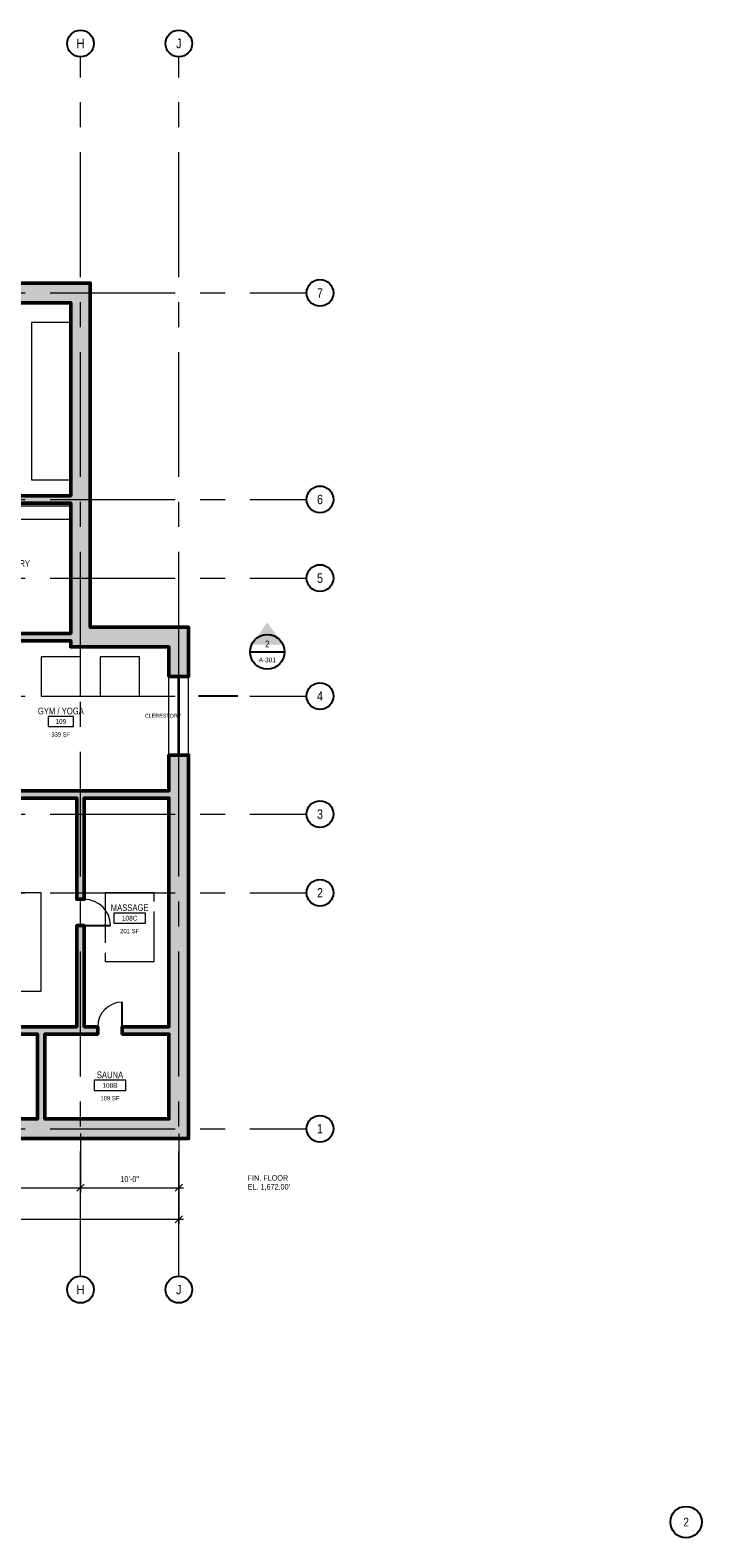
# Model space of a CAD drawing. Header units: inches. Extents: x -573 to 5349, y -139 to 1809.
# Tile 5 of 12: x 899 to 1718, y -139 to 1701. Entities that reach past the tile are written whole.
import ezdxf
from ezdxf.enums import TextEntityAlignment as Align

# ---------------------------------------------------------------- set-up
doc = ezdxf.new("R2010")
doc.units = ezdxf.units.IN
doc.header["$LTSCALE"] = 48
doc.header["$MEASUREMENT"] = 0
doc.linetypes.add('CENTER', pattern=[5.08, 3.175, -0.635, 0.635, -0.635])
doc.linetypes.add('DASHED', pattern=[1.524, 1.27, -0.254])
for name, color, linetype, lineweight in [('A-ANNO-DIMS', 3, 'CONTINUOUS', 18), ('A-ANNO-SYMB', 7, 'CONTINUOUS', 25), ('A-ANNO-TEXT', 7, 'CONTINUOUS', 25), ('A-AREA-IDEN', 5, 'CONTINUOUS', 18), ('A-DOOR', 2, 'CONTINUOUS', 25), ('A-DOOR-SWNG', 2, 'CONTINUOUS', 13), ('A-FLOR-FIXT', 6, 'CONTINUOUS', 18), ('A-FURN', 8, 'DASHED', 13), ('A-GLAZ', 4, 'CONTINUOUS', 18), ('A-GRID', 8, 'CENTER', 18), ('A-WALL', 7, 'CONTINUOUS', 50), ('A-WALL-PATT', 8, 'CONTINUOUS', 9)]:
    doc.layers.add(name, color=color, linetype=linetype, lineweight=lineweight)
doc.styles.add('JM', font='IBMPlexSansCondensed-Regular.ttf')

msp = doc.modelspace()

# ---------------------------------------------------------------- hatches: boundary and pattern name
at = {"layer": 'A-ANNO-SYMB'}
h = msp.add_hatch(color=7, dxfattribs=at)
h.dxf.hatch_style = 1
h.paths.add_polyline_path([(1188, 977.9), (1168.7, 950.6), (1207.3, 950.6)])
at = {"layer": 'A-WALL-PATT'}
h = msp.add_hatch(color=7, dxfattribs=at)
h.dxf.hatch_style = 1
h.paths.add_polyline_path([(948, 948), (948, 955.5), (799.5, 955.5), (799.5, 882), (784.5, 882), (784.5, 960), (784.5, 1026), (799.5, 1026), (799.5, 964.5), (948, 964.5), (948, 1123.5), (799.5, 1123.5), (799.5, 1062), (784.5, 1062), (784.5, 1113), (786, 1113), (786, 1132.5), (792, 1132.5), (948, 1132.5), (948, 1368), (882, 1368), (882, 1392), (972, 1392), (972, 972), (1092, 972), (1092, 912), (1068, 912), (1068, 948)])
h = msp.add_hatch(color=7, dxfattribs=at)
h.dxf.hatch_style = 1
h.paths.add_polyline_path([(189, 748.5), (216, 748.5), (304.5, 748.5), (304.5, 756), (319.5, 756), (319.5, 744), (319.5, 712), (304.5, 712), (304.5, 739.5), (220.5, 739.5), (220.5, 652.5), (304.5, 652.5), (304.5, 680), (319.5, 680), (319.5, 655.5), (319.5, 652.5), (408, 652.5), (408, 655.5), (483, 655.5), (483, 640.5), (412.5, 640.5), (412.5, 372), (595.5, 372), (595.5, 640.5), (525, 640.5), (525, 655.5), (600, 655.5), (678, 655.5), (678, 640.5), (604.5, 640.5), (604.5, 372), (787.5, 372), (787.5, 480), (787.5, 640.5), (714, 640.5), (714, 655.5), (784.5, 655.5), (787.5, 655.5), (787.5, 678), (796.5, 678), (796.5, 648), (796.5, 484.5), (837, 484.5), (837, 475.5), (796.5, 475.5), (796.5, 372), (907.5, 372), (907.5, 475.5), (867, 475.5), (867, 484.5), (912, 484.5), (955.5, 484.5), (955.5, 608), (964.5, 608), (964.5, 484.5), (981, 484.5), (981, 475.5), (960, 475.5), (916.5, 475.5), (916.5, 372), (1068, 372), (1068, 475.5), (1011, 475.5), (1011, 484.5), (1068, 484.5), (1068, 763.5), (964.5, 763.5), (964.5, 640), (955.5, 640), (955.5, 763.5), (796.5, 763.5), (796.5, 714), (787.5, 714), (787.5, 768), (784.5, 768), (784.5, 846), (799.5, 846), (799.5, 772.5), (960, 772.5), (1068, 772.5), (1068, 816), (1092, 816), (1092, 348), (-12, 348), (-12, 384), (12, 384), (12, 372), (403.5, 372), (403.5, 643.5), (312, 643.5), (216, 643.5), (120, 643.5), (78, 643.5), (78, 652.5), (115.5, 652.5), (115.5, 739.5), (78, 739.5), (78, 748.5), (120, 748.5), (147, 748.5), (147, 739.5), (124.5, 739.5), (124.5, 652.5), (211.5, 652.5), (211.5, 739.5), (189, 739.5)])

# ---------------------------------------------------------------- linework, layer by layer
at = {"layer": 'A-ANNO-DIMS'}
for p, q in [((960, 354.2), (960, 282.2)), ((960, 354.2), (960, 282.2)), ((1080, 354.2), (1080, 282.2)), ((1080, 354.2), (1080, 243.8)), ((786.2, 288), (965.8, 288)), ((954.2, 288), (1085.8, 288)), ((955.7, 283.7), (964.3, 292.3)), ((955.7, 283.7), (964.3, 292.3)), ((1075.7, 283.7), (1084.3, 292.3)), ((-5.8, 249.6), (1085.8, 249.6)), ((1075.7, 245.3), (1084.3, 253.9))]:
    msp.add_line(p, q, dxfattribs=at)
at = {"layer": 'A-ANNO-SYMB'}
for p, q in [((1166.9, 942), (1209.1, 942)), ((1152, 888), (1104, 888))]:
    msp.add_line(p, q, dxfattribs=at)
for centre, radius in [((960, 1684.3), 16.3), ((1080, 1684.3), 16.3), ((1252.3, 1380), 16.3), ((1252.3, 1128), 16.3), ((1252.3, 1032), 16.3), ((1188, 942), 21.1), ((1252.3, 888), 16.3), ((1252.3, 744), 16.3), ((1252.3, 648), 16.3), ((1252.3, 360), 16.3), ((960, 163.7), 16.3), ((1080, 163.7), 16.3), ((1699.2, -120), 19.2)]:
    msp.add_circle(centre, radius, dxfattribs=at)
at = {"layer": 'A-AREA-IDEN'}
for points in [[(920.6, 850.7), (951.4, 850.7), (951.4, 863.2), (920.6, 863.2)], [(1000.8, 610.7), (1039.2, 610.7), (1039.2, 623.2), (1000.8, 623.2)], [(976.8, 406.7), (1015.2, 406.7), (1015.2, 419.2), (976.8, 419.2)]]:
    msp.add_lwpolyline(points, close=True, dxfattribs=at)
at = {"layer": 'A-DOOR'}
for p, q in [((964.5, 608), (996.5, 608)), ((1011, 484.5), (1011, 514.5))]:
    msp.add_line(p, q, dxfattribs=at)
at = {"layer": 'A-DOOR-SWNG'}
for centre, radius, start, end in [((964.5, 608), 32, 0, 90), ((1011, 484.5), 30, 90, 180)]:
    msp.add_arc(centre, radius, start, end, dxfattribs=at)
at = {"layer": 'A-FLOR-FIXT'}
for points in [[(900, 1152), (948, 1152), (948, 1344), (900, 1344)], [(804, 1104), (948, 1104), (948, 1119.6), (804, 1119.6)], [(828, 528), (912, 528), (912, 648), (828, 648)]]:
    msp.add_lwpolyline(points, close=True, dxfattribs=at)
at = {"layer": 'A-FURN'}
for points in [[(912, 888), (960, 888), (960, 936), (912, 936)], [(984, 888), (1032, 888), (1032, 936), (984, 936)], [(990, 564), (1050, 564), (1050, 648), (990, 648)]]:
    msp.add_lwpolyline(points, close=True, dxfattribs=at)
at = {"layer": 'A-GLAZ'}
for p, q in [((1068, 816), (1068, 912)), ((1079.3, 816), (1079.3, 912)), ((1080.7, 816), (1080.7, 912)), ((1092, 816), (1092, 912))]:
    msp.add_line(p, q, dxfattribs=at)
at = {"layer": 'A-GRID'}
for p, q in [((960, 180), (960, 1668)), ((1080, 180), (1080, 1668)), ((-540, 1380), (1236, 1380)), ((-540, 1128), (1236, 1128)), ((-540, 1032), (1236, 1032)), ((-540, 888), (1236, 888)), ((-540, 744), (1236, 744)), ((-540, 648), (1236, 648)), ((-540, 360), (1236, 360))]:
    msp.add_line(p, q, dxfattribs=at)
at = {"layer": 'A-WALL'}
for p, q in [((955.5, 640), (964.5, 640)), ((955.5, 608), (964.5, 608)), ((981, 475.5), (981, 484.5)), ((1011, 475.5), (1011, 484.5))]:
    msp.add_line(p, q, dxfattribs=at)
for points in [[(882, 1392), (972, 1392), (972, 972), (1092, 972), (1092, 912), (1068, 912), (1068, 948), (948, 948), (948, 955.5), (799.5, 955.5)], [(792, 1132.5), (948, 1132.5), (948, 1368), (882, 1368)], [(799.5, 964.5), (948, 964.5), (948, 1123.5), (799.5, 1123.5)], [(799.5, 772.5), (960, 772.5), (1068, 772.5), (1068, 816), (1092, 816), (1092, 348), (-12, 348)], [(867, 484.5), (912, 484.5), (955.5, 484.5), (955.5, 608), (964.5, 608), (964.5, 484.5), (981, 484.5), (981, 475.5), (960, 475.5), (916.5, 475.5), (916.5, 372), (1068, 372), (1068, 475.5), (1011, 475.5), (1011, 484.5), (1068, 484.5), (1068, 763.5), (964.5, 763.5), (964.5, 640), (955.5, 640), (955.5, 763.5), (796.5, 763.5)], [(796.5, 372), (907.5, 372), (907.5, 475.5), (867, 475.5)]]:
    msp.add_lwpolyline(points, dxfattribs=at)

# ---------------------------------------------------------------- texts
at = {"layer": 'A-ANNO-DIMS', "style": 'JM'}
msp.add_text('10\'-0"', height=7.2, dxfattribs=at).set_placement((1020, 292.8), align=Align.BOTTOM_CENTER)
at = {"layer": 'A-ANNO-SYMB', "style": 'JM'}
for s, height, p in [('H', 11.5, (960, 1684.3)), ('J', 11.5, (1080, 1684.3)), ('7', 11.5, (1252.3, 1380)), ('6', 11.5, (1252.3, 1128)), ('5', 11.5, (1252.3, 1032)), ('2', 8.16, (1188, 951.5)), ('A-301', 5.76, (1188, 932.1)), ('4', 11.5, (1252.3, 888)), ('3', 11.5, (1252.3, 744)), ('2', 11.5, (1252.3, 648)), ('1', 11.5, (1252.3, 360)), ('H', 11.5, (960, 163.7)), ('J', 11.5, (1080, 163.7))]:
    msp.add_text(s, height=height, dxfattribs=at).set_placement(p, align=Align.MIDDLE_CENTER)
at = {"layer": 'A-ANNO-TEXT', "style": 'JM'}
for s, height, p in [('CLERESTORY', 4.8, (1060.8, 864)), ('2', 10.6, (1699.2, -120))]:
    msp.add_text(s, height=height, dxfattribs=at).set_placement(p, align=Align.MIDDLE_CENTER)
for s, p in [('FIN. FLOOR', (1164, 300)), ("EL. 1,672.00'", (1164, 289.2))]:
    msp.add_text(s, height=6.72, dxfattribs=at).set_placement(p, align=Align.MIDDLE_LEFT)
at = {"layer": 'A-AREA-IDEN', "style": 'JM'}
for s, height, p in [('LAUNDRY', 8.16, (876, 1049.8)), ('GYM / YOGA', 8.16, (936, 869.8)), ('109', 5.76, (936, 857)), ('MASSAGE', 8.16, (1020, 629.8)), ('108C', 5.76, (1020, 617)), ('SAUNA', 8.16, (996, 425.8)), ('108B', 5.76, (996, 413))]:
    msp.add_text(s, height=height, dxfattribs=at).set_placement(p, align=Align.MIDDLE_CENTER)
for s, p in [('339 SF', (936, 843.9)), ('201 SF', (1020, 603.9)), ('109 SF', (996, 399.9))]:
    msp.add_text(s, height=5.28, dxfattribs=at).set_placement(p, align=Align.TOP_CENTER)

doc.saveas('drawing.dxf')
